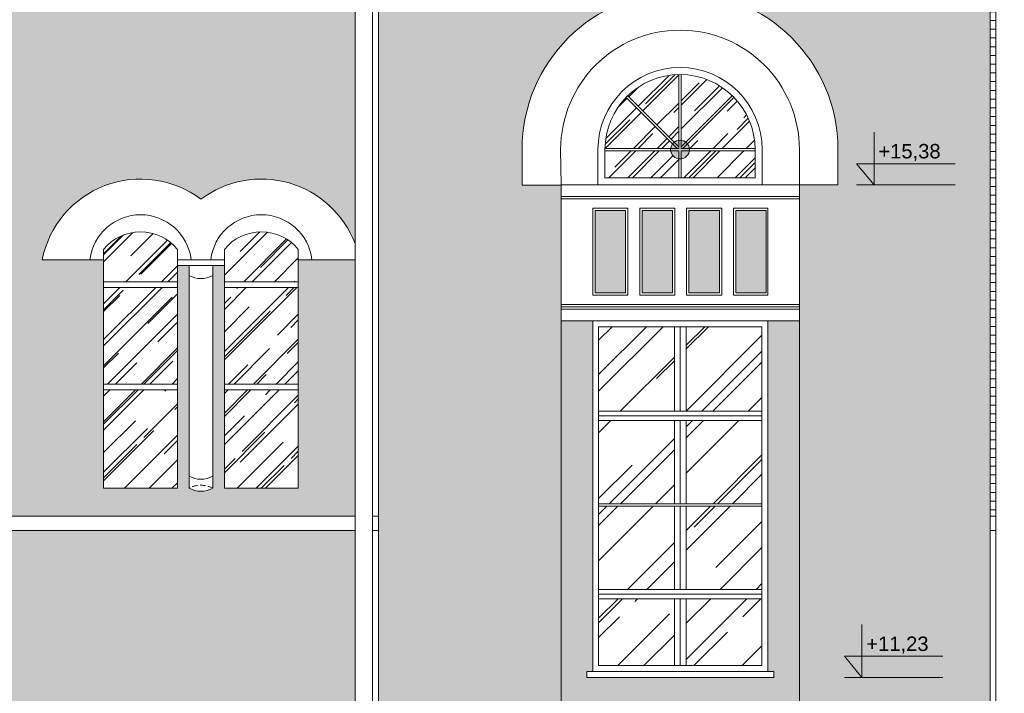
# Model space of a CAD drawing. Header units: millimetres. Extents: x -5254 to 173417, y -28809 to -6400.
# Tile 177 of 256: x 130076 to 130916, y -18603 to -18029. Entities that reach past the tile are written whole.
import ezdxf

# ---------------------------------------------------------------- set-up
doc = ezdxf.new("R2010")
doc.units = ezdxf.units.MM
doc.linetypes.add('HIDDEN', pattern=[9.525, 6.35, -3.175])
for name, color, linetype, lineweight in [('mre_cegła', 7, 'Continuous', 5), ('mre_cienka', 7, 'Continuous', 15), ('mre_cienkie', 7, 'Continuous', 9), ('mre_drewno', 7, 'Continuous', 9), ('mre_koty', 7, 'Continuous', 13), ('mre_szyby', 7, 'Continuous', 13), ('mre_ściany', 7, 'Continuous', 20)]:
    doc.layers.add(name, color=color, linetype=linetype, lineweight=lineweight)
doc.styles.add('TABELKA', font='arial.ttf')
pattern_1 = [(45, (103653.63, -20518.618), (21.552615, 57.47364), [381, -50.8, 127, -25.4]), (45, (103668.536, -20485.75), (-41.847994, 5.92697), [76.2, -8.382, 152.4, -19.05]), (45, (103647.343, -20494.372), (81.36112, 105.428207), [203.2, -35.56, 101.6, -25.4])]
pattern_2 = [(0, (103653.629, -20518.6184), (0, 7.451598), []), (90, (103653.629, -20518.618), (-11.176, 7.451598), [7.451598, -7.451598])]

# ---------------------------------------------------------------- blocks, each defined once
blk = doc.blocks.new('KOTA')
at = {"color": 0}
for p, q in [((0, 0), (0, 50)), ((-16.57, 20), (76.79, 20)), ((-16.57, 20), (0, 0))]:
    blk.add_line(p, q, dxfattribs=at)
at = {"color": 0, "style": 'TABELKA', "flags": 4}
blk.add_attdef('POZIOM', (1.41, 25), '', height=13.67, rotation=360, dxfattribs=at)

msp = doc.modelspace()

# ---------------------------------------------------------------- hatches: boundary and pattern name
at = {"layer": 'mre_cegła'}
h = msp.add_hatch(dxfattribs=at)
h.set_pattern_fill('AR-BRSTD', color=256, scale=0.11)
h.set_pattern_definition(pattern_2)
h.paths.add_polyline_path([(130361.99, -18464.55), (129199.99, -18464.55), (129199.99, -18972.05), (129606.8, -18972.05), (129591.89, -18954.05), (129606.8, -18954.05), (129606.8, -18972.05), (130361.99, -18972.05)])
h.paths.add_polyline_path([(129968.58, -18654.19), (129968.58, -18679.16), (129958.58, -18679.16), (129958.58, -18871.05), (129968.08, -18871.05), (129968.08, -18892.05), (129943.58, -18892.05), (129943.58, -18886.05), (129933.49, -18886.05), (129928.49, -18886.05), (129792.49, -18886.05), (129787.58, -18886.05), (129777.58, -18886.05), (129777.58, -18892.05), (129753.08, -18892.05), (129753.08, -18871.05), (129762.58, -18871.05), (129762.58, -18679.16), (129752.58, -18679.16), (129752.58, -18654.19, -0.343883)], flags=16)
h.paths.add_polyline_path([(129943.49, -18679.09), (129943.49, -18679.16, 0.326659), (129777.49, -18679.16), (129777.49, -18679.23, -0.32666)], flags=0)
h.paths.add_polyline_path([(129928.49, -18687.05), (129928.49, -18881.05), (129792.49, -18881.05), (129792.49, -18687.05, -0.294118)], flags=0)
h.paths.add_polyline_path([(129596.58, -18654.19), (129596.58, -18679.16), (129586.58, -18679.16), (129586.58, -18871.05), (129596.08, -18871.05), (129596.08, -18892.05), (129571.58, -18892.05), (129571.58, -18886.05), (129561.49, -18886.05), (129556.49, -18886.05), (129420.49, -18886.05), (129415.58, -18886.05), (129405.58, -18886.05), (129405.58, -18892.05), (129381.08, -18892.05), (129381.08, -18871.05), (129390.58, -18871.05), (129390.58, -18679.16), (129380.58, -18679.16), (129380.58, -18654.19, -0.343883)], flags=16)
h.paths.add_polyline_path([(129855.49, -18742.33), (129865.49, -18742.33), (129865.49, -18744.33), (129855.49, -18744.33)], flags=0)
h.paths.add_polyline_path([(129571.49, -18679.16, 0.326659), (129405.49, -18679.16), (129405.49, -18679.23, -0.32666), (129571.49, -18679.09)], flags=0)
h.paths.add_polyline_path([(129556.49, -18687.05), (129556.49, -18881.05), (129420.49, -18881.05), (129420.49, -18687.05, -0.294118)], flags=0)
h.paths.add_polyline_path([(129865.49, -18754.33), (129865.49, -18756.33), (129855.49, -18756.33), (129855.49, -18754.33)], flags=0)
h.paths.add_polyline_path([(129493.49, -18742.33), (129493.49, -18744.33), (129483.49, -18744.33), (129483.49, -18742.33)], flags=0)
h.paths.add_polyline_path([(129493.49, -18754.33), (129493.49, -18756.33), (129483.49, -18756.33), (129483.49, -18754.33)], flags=0)
h.paths.add_polyline_path([(129614.36, -18886.05), (129599.45, -18868.05), (129614.36, -18868.05)], flags=16)
h.paths.add_polyline_path([(130122.58, -18654.19, -0.343883), (130338.58, -18654.19), (130338.58, -18679.16), (130328.58, -18679.16), (130328.58, -18871.05), (130338.08, -18871.05), (130338.08, -18892.05), (130313.58, -18892.05), (130313.58, -18886.05), (130303.49, -18886.05), (130298.49, -18886.05), (130162.49, -18886.05), (130157.58, -18886.05), (130147.58, -18886.05), (130147.58, -18892.05), (130123.08, -18892.05), (130123.08, -18871.05), (130132.58, -18871.05), (130132.58, -18679.16), (130122.58, -18679.16)], flags=16)
h.paths.add_polyline_path([(130313.49, -18679.09), (130313.49, -18679.16, 0.326659), (130147.49, -18679.16), (130147.49, -18679.23, -0.32666)], flags=0)
h.paths.add_polyline_path([(130162.49, -18687.05, -0.294118), (130298.49, -18687.05), (130298.49, -18881.05), (130162.49, -18881.05)], flags=0)
h.paths.add_polyline_path([(130235.49, -18742.33), (130235.49, -18744.33), (130225.49, -18744.33), (130225.49, -18742.33)], flags=0)
h.paths.add_polyline_path([(130235.49, -18754.33), (130235.49, -18756.33), (130225.49, -18756.33), (130225.49, -18754.33)], flags=0)
h.paths.add_polyline_path([(132107.49, -18464.55), (130923.49, -18464.55), (130923.49, -18972.05), (132107.49, -18972.05)])
h.paths.add_polyline_path([(131185.08, -18654.19), (131185.08, -18679.16), (131175.08, -18679.16), (131175.08, -18871.05), (131184.58, -18871.05), (131184.58, -18892.05), (131160.08, -18892.05), (131160.08, -18886.05), (131149.99, -18886.05), (131144.99, -18886.05), (131008.99, -18886.05), (131004.08, -18886.05), (130994.08, -18886.05), (130994.08, -18892.05), (130969.58, -18892.05), (130969.58, -18871.05), (130979.08, -18871.05), (130979.08, -18679.16), (130969.08, -18679.16), (130969.08, -18654.19, -0.343883)], flags=16)
h.paths.add_polyline_path([(131159.99, -18679.09), (131159.99, -18679.16, 0.326659), (130993.99, -18679.16), (130993.99, -18679.23, -0.32666)], flags=0)
h.paths.add_polyline_path([(131144.99, -18687.05), (131144.99, -18881.05), (131008.99, -18881.05), (131008.99, -18687.05, -0.294118)], flags=0)
h.paths.add_polyline_path([(131071.99, -18742.33), (131081.99, -18742.33), (131081.99, -18744.33), (131071.99, -18744.33)], flags=0)
h.paths.add_polyline_path([(131081.99, -18754.33), (131081.99, -18756.33), (131071.99, -18756.33), (131071.99, -18754.33)], flags=0)
h.paths.add_polyline_path([(131339.08, -18654.19, -0.343883), (131555.08, -18654.19), (131555.08, -18679.16), (131545.08, -18679.16), (131545.08, -18871.05), (131554.58, -18871.05), (131554.58, -18892.05), (131530.08, -18892.05), (131530.08, -18886.05), (131519.99, -18886.05), (131514.99, -18886.05), (131378.99, -18886.05), (131374.08, -18886.05), (131364.08, -18886.05), (131364.08, -18892.05), (131339.58, -18892.05), (131339.58, -18871.05), (131349.08, -18871.05), (131349.08, -18679.16), (131339.08, -18679.16)], flags=16)
h.paths.add_polyline_path([(131529.99, -18679.09), (131529.99, -18679.16, 0.326659), (131363.99, -18679.16), (131363.99, -18679.23, -0.32666)], flags=0)
h.paths.add_polyline_path([(131378.99, -18687.05, -0.294118), (131514.99, -18687.05), (131514.99, -18881.05), (131378.99, -18881.05)], flags=0)
h.paths.add_polyline_path([(131451.99, -18742.33), (131451.99, -18744.33), (131441.99, -18744.33), (131441.99, -18742.33)], flags=0)
h.paths.add_polyline_path([(131451.99, -18754.33), (131451.99, -18756.33), (131441.99, -18756.33), (131441.99, -18754.33)], flags=0)
h.paths.add_polyline_path([(131711.08, -18654.19, -0.343883), (131927.08, -18654.19), (131927.08, -18679.16), (131917.08, -18679.16), (131917.08, -18871.05), (131926.58, -18871.05), (131926.58, -18892.05), (131902.08, -18892.05), (131902.08, -18886.05), (131891.99, -18886.05), (131886.99, -18886.05), (131750.99, -18886.05), (131746.08, -18886.05), (131736.08, -18886.05), (131736.08, -18892.05), (131711.58, -18892.05), (131711.58, -18871.05), (131721.08, -18871.05), (131721.08, -18679.16), (131711.08, -18679.16)], flags=16)
h.paths.add_polyline_path([(131901.99, -18679.09), (131901.99, -18679.16, 0.326659), (131735.99, -18679.16), (131735.99, -18679.23, -0.32666)], flags=0)
h.paths.add_polyline_path([(131750.99, -18687.05, -0.294118), (131886.99, -18687.05), (131886.99, -18881.05), (131750.99, -18881.05)], flags=0)
h.paths.add_polyline_path([(131823.99, -18742.33), (131823.99, -18744.33), (131813.99, -18744.33), (131813.99, -18742.33)], flags=0)
h.paths.add_polyline_path([(131823.99, -18754.33), (131823.99, -18756.33), (131813.99, -18756.33), (131813.99, -18754.33)], flags=0)
h.paths.add_polyline_path([(131937.17, -18865.55), (131952.08, -18865.55), (131952.08, -18883.55)], flags=16)
h.paths.add_polyline_path([(131929.61, -18951.55), (131944.52, -18951.55), (131944.52, -18969.55)], flags=16)
h.paths.add_polyline_path([(132107.49, -17983.88), (130923.49, -17983.88), (130923.49, -18452.55), (132107.49, -18452.55)])
h.paths.add_polyline_path([(131212.5, -18233.78), (131160.08, -18233.78), (131160.08, -18428.62), (131097.08, -18428.62), (131097.08, -18238.78), (131087.08, -18238.78), (131087.08, -18428.62, -0.256629), (131067.08, -18428.62), (131067.08, -18238.78), (131057.08, -18238.78), (131057.08, -18428.62), (130994.08, -18428.62), (130994.08, -18233.78), (130941.67, -18233.78, -0.552546), (131077.08, -18182.22, -0.552546)], flags=16)
h.paths.add_polyline_path([(131447.08, -18182.22, -0.552546), (131582.5, -18233.78), (131530.08, -18233.78), (131530.08, -18428.62), (131467.08, -18428.62), (131467.08, -18238.78), (131457.08, -18238.78), (131457.08, -18428.62, -0.256629), (131437.08, -18428.62), (131437.08, -18238.78), (131427.08, -18238.78), (131427.08, -18428.62), (131364.08, -18428.62), (131364.08, -18233.78), (131311.67, -18233.78, -0.552546)], flags=16)
h.paths.add_polyline_path([(131819.08, -18182.22, -0.552546), (131954.5, -18233.78), (131902.08, -18233.78), (131902.08, -18428.62), (131839.08, -18428.62), (131839.08, -18238.78), (131829.08, -18238.78), (131829.08, -18428.62, -0.256629), (131809.08, -18428.62), (131809.08, -18238.78), (131799.08, -18238.78), (131799.08, -18428.62), (131736.08, -18428.62), (131736.08, -18233.78), (131683.67, -18233.78, -0.552546)], flags=16)
h.paths.add_polyline_path([(131919.54, -18410.62), (131934.44, -18410.62), (131934.44, -18428.62)], flags=16)
h.paths.add_polyline_path([(130361.99, -17983.88), (129199.99, -17983.88), (129199.99, -18452.55), (130361.99, -18452.55), (130361.99, -18233.78), (130313.58, -18233.78), (130313.58, -18428.62), (130250.58, -18428.62), (130250.58, -18238.78), (130240.58, -18238.78), (130240.58, -18428.62, -0.256629), (130220.58, -18428.62), (130220.58, -18238.78), (130210.58, -18238.78), (130210.58, -18428.62), (130147.58, -18428.62), (130147.58, -18233.78), (130095.17, -18233.78, -0.552546), (130230.58, -18182.22, -0.498751), (130361.99, -18219.94)])
h.paths.add_polyline_path([(129996, -18233.78), (129943.58, -18233.78), (129943.58, -18428.62), (129880.58, -18428.62), (129880.58, -18238.78), (129870.58, -18238.78), (129870.58, -18428.62, -0.256629), (129850.58, -18428.62), (129850.58, -18238.78), (129840.58, -18238.78), (129840.58, -18428.62), (129777.58, -18428.62), (129777.58, -18233.78), (129725.17, -18233.78, -0.552546), (129860.58, -18182.22, -0.552546)], flags=16)
h.paths.add_polyline_path([(129624, -18233.78), (129571.58, -18233.78), (129571.58, -18428.62), (129508.58, -18428.62), (129508.58, -18238.78), (129498.58, -18238.78), (129498.58, -18428.62, -0.256629), (129478.58, -18428.62), (129478.58, -18238.78), (129468.58, -18238.78), (129468.58, -18428.62), (129405.58, -18428.62), (129405.58, -18233.78), (129353.17, -18233.78, -0.552546), (129488.58, -18182.22, -0.552546)], flags=16)
h.paths.add_polyline_path([(129603.94, -18410.62), (129603.94, -18428.62), (129589.04, -18410.62)], flags=16)
h.paths.add_polyline_path([(131614.3, -18436.18), (131679.52, -18436.18), (131679.52, -18414), (131614.3, -18414)], flags=24)
h.paths.add_polyline_path([(131934.49, -18412.25), (131999.7, -18412.25), (131999.7, -18390.07), (131934.49, -18390.07)], flags=24)
h.paths.add_polyline_path([(129283.8, -18436.18), (129349.02, -18436.18), (129349.02, -18414), (129283.8, -18414)], flags=24)
h.paths.add_polyline_path([(129603.99, -18412.25), (129669.2, -18412.25), (129669.2, -18390.07), (129603.99, -18390.07)], flags=24)
h = msp.add_hatch(dxfattribs=at)
h.set_pattern_fill('AR-BRSTD', color=256, scale=0.11)
h.set_pattern_definition(pattern_2)
h.paths.add_polyline_path([(130592.71, -18191.88), (130566.71, -18191.88), (130566.71, -18261.88), (130592.71, -18261.88)], flags=17)
h.paths.add_polyline_path([(130632.71, -18191.88), (130606.71, -18191.88), (130606.71, -18261.88), (130632.71, -18261.88)], flags=17)
h.paths.add_polyline_path([(130672.71, -18191.88), (130646.71, -18191.88), (130646.71, -18261.88), (130672.71, -18261.88)], flags=17)
h.paths.add_polyline_path([(130712.71, -18191.88), (130686.71, -18191.88), (130686.71, -18261.88), (130712.71, -18261.88)], flags=17)
h.paths.add_polyline_path([(130903.49, -17983.88), (130381.99, -17983.88), (130381.99, -18972.05), (130537.71, -18972.05), (130537.71, -18899.88), (130537.71, -18170.32), (130504.4, -18170.32), (130504.4, -18139.88, -1), (130773.84, -18139.88), (130773.84, -18169.88), (130740.99, -18169.88), (130740.99, -18899.88), (130740.99, -18972.05), (130903.49, -18972.05)])
h.paths.add_polyline_path([(130740.99, -18285.88), (130713.99, -18285.88), (130713.99, -18584.88), (130718.99, -18584.88), (130718.99, -18589.88), (130559.71, -18589.88), (130559.71, -18584.88), (130564.71, -18584.88), (130564.71, -18285.88), (130537.71, -18285.88), (130537.71, -18793, -0.099439), (130623.67, -18768.78), (130621.99, -18746.87, -0.038256), (130659.99, -18746.87), (130658.32, -18768.78, -0.095348), (130740.99, -18791.36)], flags=17)
h.paths.add_polyline_path([(130903.49, -19009.82), (130740.99, -19009.82), (130740.99, -19040.82), (130903.49, -19040.82)])
h.paths.add_polyline_path([(130903.49, -19071.82), (130740.99, -19071.82), (130740.99, -19102.82), (130903.49, -19102.82)])
h.paths.add_polyline_path([(130903.49, -19133.82), (130740.99, -19133.82), (130740.99, -19164.82), (130903.49, -19164.82)])
h.paths.add_polyline_path([(130903.49, -19195.82), (130740.99, -19195.82), (130740.99, -19226.82), (130903.49, -19226.82)])
h.paths.add_polyline_path([(130903.49, -19257.82), (130740.99, -19257.82), (130740.99, -19288.82), (130903.49, -19288.82)])
h.paths.add_polyline_path([(130903.49, -19319.82), (130740.99, -19319.82), (130740.99, -19350.82), (130903.49, -19350.82)])
h.paths.add_polyline_path([(130537.71, -19319.82), (130381.99, -19319.82), (130381.99, -19350.82), (130537.71, -19350.82)])
h.paths.add_polyline_path([(130537.71, -19257.82), (130381.99, -19257.82), (130381.99, -19288.82), (130537.71, -19288.82)])
h.paths.add_polyline_path([(130537.71, -19195.82), (130381.99, -19195.82), (130381.99, -19226.82), (130537.71, -19226.82)])
h.paths.add_polyline_path([(130537.71, -19133.82), (130381.99, -19133.82), (130381.99, -19164.82), (130537.71, -19164.82)])
h.paths.add_polyline_path([(130537.71, -19071.82), (130381.99, -19071.82), (130381.99, -19102.82), (130537.71, -19102.82)])
h.paths.add_polyline_path([(130537.71, -19009.82), (130381.99, -19009.82), (130381.99, -19040.82), (130537.71, -19040.82)])
at = {"layer": 'mre_cienka'}
h = msp.add_hatch(dxfattribs=at)
h.set_pattern_fill('AR-BRSTD', color=256, scale=0.11)
h.set_pattern_definition(pattern_2)
h.paths.add_polyline_path([(130908.49, -17983.88), (130903.49, -17983.88), (130903.49, -18452.55), (130908.49, -18452.55)])
at = {"layer": 'mre_drewno'}
h = msp.add_hatch(color=256, dxfattribs=at)
h.dxf.hatch_style = 1
h.paths.add_polyline_path([(130647.12, -18139.88), (130631.12, -18139.88, 1)])
h.paths.add_polyline_path([(130631.12, -18139.88), (130647.12, -18139.88, 1)])
at = {"layer": 'mre_szyby'}
h = msp.add_hatch(dxfattribs=at)
h.set_pattern_fill('AR-RROOF', color=256, angle=45)
h.set_pattern_definition(pattern_1)
h.paths.add_polyline_path([(130683.66, -18093.92, 0.190787), (130640.12, -18075.89), (130640.12, -18131.94, -0.134472), (130644.02, -18133.56)])
h.paths.add_polyline_path([(130638.12, -18075.89, 0.190787), (130594.58, -18093.92), (130634.21, -18133.56, -0.134472), (130638.12, -18131.94)])
h.paths.add_polyline_path([(130593.17, -18095.34, 0.190818), (130575.13, -18138.88), (130631.18, -18138.88, -0.134503), (130632.8, -18134.97)])
h.paths.add_polyline_path([(130631.18, -18140.88), (130575.12, -18140.88), (130575.12, -18163.88), (130638.12, -18163.88), (130638.12, -18147.82, -0.342564)])
h.paths.add_polyline_path([(130703.12, -18140.88), (130647.06, -18140.88, -0.342564), (130640.12, -18147.82), (130640.12, -18163.88), (130703.12, -18163.88)])
h.paths.add_polyline_path([(130685.07, -18095.34), (130645.44, -18134.97, -0.134503), (130647.06, -18138.88), (130703.11, -18138.88, 0.190818)])
h = msp.add_hatch(dxfattribs=at)
h.set_pattern_fill('AR-RROOF', color=256, angle=45)
h.set_pattern_definition(pattern_1)
h.paths.add_polyline_path([(129468.58, -18224.98, 0.47619), (129405.58, -18224.98), (129405.58, -18252.5), (129468.58, -18252.5)])
h.paths.add_polyline_path([(129468.58, -18257.5), (129405.58, -18257.5), (129405.58, -18339.79), (129468.58, -18339.79)])
h.paths.add_polyline_path([(129468.58, -18344.79), (129405.58, -18344.79), (129405.58, -18428.62), (129468.58, -18428.62)])
h.paths.add_polyline_path([(129571.58, -18344.79), (129508.58, -18344.79), (129508.58, -18428.62), (129571.58, -18428.62)])
h.paths.add_polyline_path([(129571.58, -18257.5), (129508.58, -18257.5), (129508.58, -18339.79), (129571.58, -18339.79)])
h.paths.add_polyline_path([(129571.58, -18224.98, 0.47619), (129508.58, -18224.98), (129508.58, -18252.5), (129571.58, -18252.5)])
h.paths.add_polyline_path([(129840.58, -18224.98, 0.47619), (129777.58, -18224.98), (129777.58, -18252.5), (129840.58, -18252.5)])
h.paths.add_polyline_path([(129840.58, -18257.5), (129777.58, -18257.5), (129777.58, -18339.79), (129840.58, -18339.79)])
h.paths.add_polyline_path([(129840.58, -18344.79), (129777.58, -18344.79), (129777.58, -18428.62), (129840.58, -18428.62)])
h.paths.add_polyline_path([(129943.58, -18344.79), (129880.58, -18344.79), (129880.58, -18428.62), (129943.58, -18428.62)])
h.paths.add_polyline_path([(129943.58, -18257.5), (129880.58, -18257.5), (129880.58, -18339.79), (129943.58, -18339.79)])
h.paths.add_polyline_path([(129880.58, -18224.98), (129880.58, -18252.5), (129943.58, -18252.5), (129943.58, -18224.98, 0.47619)])
h.paths.add_polyline_path([(130313.58, -18224.98, 0.47619), (130250.58, -18224.98), (130250.58, -18252.5), (130313.58, -18252.5)])
h.paths.add_polyline_path([(130210.58, -18224.98, 0.47619), (130147.58, -18224.98), (130147.58, -18252.5), (130210.58, -18252.5)])
h.paths.add_polyline_path([(130210.58, -18257.5), (130147.58, -18257.5), (130147.58, -18339.79), (130210.58, -18339.79)])
h.paths.add_polyline_path([(130313.58, -18257.5), (130250.58, -18257.5), (130250.58, -18339.79), (130313.58, -18339.79)])
h.paths.add_polyline_path([(130210.58, -18344.79), (130147.58, -18344.79), (130147.58, -18428.62), (130210.58, -18428.62)])
h.paths.add_polyline_path([(130313.58, -18344.79), (130250.58, -18344.79), (130250.58, -18428.62), (130313.58, -18428.62)])
h.paths.add_polyline_path([(129556.49, -18687.05, 0.133862), (129493.49, -18667.15), (129493.49, -18742.33), (129556.49, -18742.33)])
h.paths.add_polyline_path([(129483.49, -18667.15, 0.133862), (129420.49, -18687.05), (129420.49, -18742.33), (129483.49, -18742.33)])
h.paths.add_polyline_path([(129483.49, -18756.33), (129420.49, -18756.33), (129420.49, -18810.61), (129483.49, -18810.61)])
h.paths.add_polyline_path([(129483.49, -18829.63), (129483.49, -18815.61), (129420.49, -18815.61), (129420.49, -18881.05), (129483.49, -18881.05)])
h.paths.add_polyline_path([(129556.49, -18815.61), (129493.49, -18815.61), (129493.49, -18829.63), (129493.49, -18881.05), (129556.49, -18881.05)])
h.paths.add_polyline_path([(129556.49, -18756.33), (129493.49, -18756.33), (129493.49, -18810.61), (129556.49, -18810.61)])
h.paths.add_polyline_path([(129928.49, -18687.05, 0.133862), (129865.49, -18667.15), (129865.49, -18742.33), (129928.49, -18742.33)])
h.paths.add_polyline_path([(129855.49, -18667.15, 0.133862), (129792.49, -18687.05), (129792.49, -18742.33), (129855.49, -18742.33)])
h.paths.add_polyline_path([(129855.49, -18756.33), (129792.49, -18756.33), (129792.49, -18810.61), (129855.49, -18810.61)])
h.paths.add_polyline_path([(129928.49, -18756.33), (129865.49, -18756.33), (129865.49, -18810.61), (129928.49, -18810.61)])
h.paths.add_polyline_path([(129855.49, -18829.63), (129855.49, -18815.61), (129792.49, -18815.61), (129792.49, -18881.05), (129855.49, -18881.05)])
h.paths.add_polyline_path([(129928.49, -18815.61), (129865.49, -18815.61), (129865.49, -18829.63), (129865.49, -18881.05), (129928.49, -18881.05)])
h.paths.add_polyline_path([(130225.49, -18667.15, 0.133862), (130162.49, -18687.05), (130162.49, -18742.33), (130225.49, -18742.33)])
h.paths.add_polyline_path([(130298.49, -18687.05, 0.133862), (130235.49, -18667.15), (130235.49, -18742.33), (130298.49, -18742.33)])
h.paths.add_polyline_path([(130225.49, -18756.33), (130162.49, -18756.33), (130162.49, -18810.61), (130225.49, -18810.61)])
h.paths.add_polyline_path([(130298.49, -18756.33), (130235.49, -18756.33), (130235.49, -18810.61), (130298.49, -18810.61)])
h.paths.add_polyline_path([(130225.49, -18829.63), (130225.49, -18815.61), (130162.49, -18815.61), (130162.49, -18881.05), (130225.49, -18881.05)])
h.paths.add_polyline_path([(130298.49, -18815.61), (130235.49, -18815.61), (130235.49, -18829.63), (130235.49, -18881.05), (130298.49, -18881.05)])
h.paths.add_polyline_path([(129483.49, -19085.15, 0.133862), (129420.49, -19105.05), (129420.49, -19160.33), (129483.49, -19160.33)])
h.paths.add_polyline_path([(129556.49, -19105.05, 0.133862), (129493.49, -19085.15), (129493.49, -19160.33), (129556.49, -19160.33)])
h.paths.add_polyline_path([(129483.49, -19174.33), (129420.49, -19174.33), (129420.49, -19228.61), (129483.49, -19228.61)])
h.paths.add_polyline_path([(129556.49, -19174.33), (129493.49, -19174.33), (129493.49, -19228.61), (129556.49, -19228.61)])
h.paths.add_polyline_path([(129483.49, -19247.63), (129483.49, -19233.61), (129420.49, -19233.61), (129420.49, -19299.05), (129483.49, -19299.05)])
h.paths.add_polyline_path([(129556.49, -19233.61), (129493.49, -19233.61), (129493.49, -19247.63), (129493.49, -19299.05), (129556.49, -19299.05)])
h.paths.add_polyline_path([(129855.49, -19085.15, 0.133862), (129792.49, -19105.05), (129792.49, -19160.33), (129855.49, -19160.33)])
h.paths.add_polyline_path([(129928.49, -19105.05, 0.133862), (129865.49, -19085.15), (129865.49, -19160.33), (129928.49, -19160.33)])
h.paths.add_polyline_path([(129855.49, -19174.33), (129792.49, -19174.33), (129792.49, -19228.61), (129855.49, -19228.61)])
h.paths.add_polyline_path([(129928.49, -19174.33), (129865.49, -19174.33), (129865.49, -19228.61), (129928.49, -19228.61)])
h.paths.add_polyline_path([(129855.49, -19247.63), (129855.49, -19233.61), (129792.49, -19233.61), (129792.49, -19299.05), (129855.49, -19299.05)])
h.paths.add_polyline_path([(129928.49, -19233.61), (129865.49, -19233.61), (129865.49, -19247.63), (129865.49, -19299.05), (129928.49, -19299.05)])
h.paths.add_polyline_path([(130225.49, -19085.15, 0.133862), (130162.49, -19105.05), (130162.49, -19160.33), (130225.49, -19160.33)])
h.paths.add_polyline_path([(130298.49, -19105.05, 0.133862), (130235.49, -19085.15), (130235.49, -19160.33), (130298.49, -19160.33)])
h.paths.add_polyline_path([(130225.49, -19174.33), (130162.49, -19174.33), (130162.49, -19228.61), (130225.49, -19228.61)])
h.paths.add_polyline_path([(130298.49, -19174.33), (130235.49, -19174.33), (130235.49, -19228.61), (130298.49, -19228.61)])
h.paths.add_polyline_path([(130225.49, -19247.63), (130225.49, -19233.61), (130162.49, -19233.61), (130162.49, -19299.05), (130225.49, -19299.05)])
h.paths.add_polyline_path([(130298.49, -19233.61), (130235.49, -19233.61), (130235.49, -19247.63), (130235.49, -19299.05), (130298.49, -19299.05)])
h.paths.add_polyline_path([(129483.49, -19504.18, 0.153939), (129430.49, -19524.05), (129430.49, -19579.33), (129483.49, -19579.33)])
h.paths.add_polyline_path([(129546.49, -19524.05, 0.153939), (129493.49, -19504.18), (129493.49, -19579.33), (129546.49, -19579.33)])
h.paths.add_polyline_path([(129483.49, -19593.33), (129430.49, -19593.33), (129430.49, -19647.61), (129483.49, -19647.61)])
h.paths.add_polyline_path([(129546.49, -19593.33), (129493.49, -19593.33), (129493.49, -19647.61), (129546.49, -19647.61)])
h.paths.add_polyline_path([(129483.49, -19666.63), (129483.49, -19652.61), (129430.49, -19652.61), (129430.49, -19718.05), (129483.49, -19718.05)])
h.paths.add_polyline_path([(129546.49, -19652.61), (129493.49, -19652.61), (129493.49, -19666.63), (129493.49, -19718.05), (129546.49, -19718.05)])
h.paths.add_polyline_path([(129855.49, -19504.18, 0.153939), (129802.49, -19524.05), (129802.49, -19579.33), (129855.49, -19579.33)])
h.paths.add_polyline_path([(129918.49, -19524.05, 0.153939), (129865.49, -19504.18), (129865.49, -19579.33), (129918.49, -19579.33)])
h.paths.add_polyline_path([(129855.49, -19593.33), (129802.49, -19593.33), (129802.49, -19647.61), (129855.49, -19647.61)])
h.paths.add_polyline_path([(129918.49, -19593.33), (129865.49, -19593.33), (129865.49, -19647.61), (129918.49, -19647.61)])
h.paths.add_polyline_path([(129855.49, -19666.63), (129855.49, -19652.61), (129802.49, -19652.61), (129802.49, -19718.05), (129855.49, -19718.05)])
h.paths.add_polyline_path([(129918.49, -19652.61), (129865.49, -19652.61), (129865.49, -19666.63), (129865.49, -19718.05), (129918.49, -19718.05)])
h.paths.add_polyline_path([(130225.49, -19504.18, 0.153939), (130172.49, -19524.05), (130172.49, -19579.33), (130225.49, -19579.33)])
h.paths.add_polyline_path([(130288.49, -19524.05, 0.153939), (130235.49, -19504.18), (130235.49, -19579.33), (130288.49, -19579.33)])
h.paths.add_polyline_path([(130225.49, -19593.33), (130172.49, -19593.33), (130172.49, -19647.61), (130225.49, -19647.61)])
h.paths.add_polyline_path([(130288.49, -19593.33), (130235.49, -19593.33), (130235.49, -19647.61), (130288.49, -19647.61)])
h.paths.add_polyline_path([(130225.49, -19666.63), (130225.49, -19652.61), (130172.49, -19652.61), (130172.49, -19718.05), (130225.49, -19718.05)])
h.paths.add_polyline_path([(130288.49, -19652.61), (130235.49, -19652.61), (130235.49, -19666.63), (130235.49, -19718.05), (130288.49, -19718.05)])
h.paths.add_polyline_path([(131134.99, -19652.61), (131081.99, -19652.61), (131081.99, -19666.63), (131081.99, -19718.05), (131134.99, -19718.05)])
h.paths.add_polyline_path([(131071.99, -19666.63), (131071.99, -19652.61), (131018.99, -19652.61), (131018.99, -19718.05), (131071.99, -19718.05)])
h.paths.add_polyline_path([(131071.99, -19593.33), (131018.99, -19593.33), (131018.99, -19647.61), (131071.99, -19647.61)])
h.paths.add_polyline_path([(131134.99, -19593.33), (131081.99, -19593.33), (131081.99, -19647.61), (131134.99, -19647.61)])
h.paths.add_polyline_path([(131134.99, -19524.05, 0.153939), (131081.99, -19504.18), (131081.99, -19579.33), (131134.99, -19579.33)])
h.paths.add_polyline_path([(131071.99, -19504.18, 0.153939), (131018.99, -19524.05), (131018.99, -19579.33), (131071.99, -19579.33)])
h = msp.add_hatch(dxfattribs=at)
h.set_pattern_fill('AR-RROOF', color=256, scale=2.2, angle=45)
h.set_pattern_definition([(45, (90073.01, -28927.11), (47.41575, 126.442006), [838.2, -111.76, 279.4, -55.88]), (45, (90105.81, -28854.8), (-92.06559, 13.03933), [167.64, -18.4404, 335.28, -41.91]), (45, (90059.18, -28873.766), (178.994465, 231.942055), [447.04, -78.232, 223.52, -55.88])])
h.paths.add_polyline_path([(130634.35, -18579.88), (130634.35, -18522.88), (130569.71, -18522.88), (130569.71, -18579.88)])
h.paths.add_polyline_path([(130708.99, -18522.88), (130644.35, -18522.88), (130644.35, -18579.88), (130708.99, -18579.88)])
h.paths.add_polyline_path([(130708.99, -18514.88), (130708.99, -18443.88), (130644.35, -18443.88), (130644.35, -18514.88)])
h.paths.add_polyline_path([(130634.35, -18443.88), (130569.71, -18443.88), (130569.71, -18514.88), (130634.35, -18514.88)])
h.paths.add_polyline_path([(130634.35, -18370.88), (130569.71, -18370.88), (130569.71, -18441.88), (130634.35, -18441.88)])
h.paths.add_polyline_path([(130708.99, -18370.88), (130644.35, -18370.88), (130644.35, -18441.88), (130708.99, -18441.88)])
h.paths.add_polyline_path([(130634.35, -18290.88), (130569.71, -18290.88), (130569.71, -18362.88), (130634.35, -18362.88)])
h.paths.add_polyline_path([(130644.35, -18362.88), (130708.99, -18362.88), (130708.99, -18290.88), (130644.35, -18290.88)])

# ---------------------------------------------------------------- linework, layer by layer
at = {"layer": 'mre_cienka'}
for points in [[(130361.99, -19786.31), (130361.99, -17983.88)], [(130376.99, -18879.88), (130376.99, -17983.88)], [(130908.49, -18879.88), (130908.49, -17983.88)]]:
    msp.add_lwpolyline(points, dxfattribs=at)
at = {"layer": 'mre_cienkie'}
for p, q in [((130504.4, -18139.88), (130504.4, -18170.32)), ((130537.31, -18139.88), (130537.71, -18169.88)), ((130740.93, -18139.88), (130740.99, -18169.88)), ((130773.84, -18169.88), (130773.84, -18139.88)), ((130504.4, -18170.32), (130537.71, -18170.32)), ((130537.71, -18169.88), (130740.99, -18169.88)), ((130740.99, -18169.88), (130773.84, -18169.88)), ((130789.65, -18169.88), (130873.67, -18169.88)), ((130537.71, -18179.88), (130740.99, -18179.88)), ((130537.71, -18181.88), (130740.99, -18181.88)), ((130564.71, -18263.88), (130564.71, -18189.88)), ((130564.71, -18189.88), (130594.71, -18189.88)), ((130566.71, -18261.88), (130566.71, -18191.88)), ((130566.71, -18191.88), (130592.71, -18191.88)), ((130592.71, -18261.88), (130592.71, -18191.88)), ((130594.71, -18263.88), (130594.71, -18189.88)), ((130604.71, -18263.88), (130604.71, -18189.88)), ((130604.71, -18189.88), (130634.71, -18189.88)), ((130606.71, -18261.88), (130606.71, -18191.88)), ((130606.71, -18191.88), (130632.71, -18191.88)), ((130632.71, -18261.88), (130632.71, -18191.88)), ((130634.71, -18263.88), (130634.71, -18189.88)), ((130644.71, -18263.88), (130644.71, -18189.88)), ((130644.71, -18189.88), (130674.71, -18189.88)), ((130646.71, -18261.88), (130646.71, -18191.88)), ((130646.71, -18191.88), (130672.71, -18191.88)), ((130672.71, -18261.88), (130672.71, -18191.88)), ((130674.71, -18263.88), (130674.71, -18189.88)), ((130684.71, -18263.88), (130684.71, -18189.88)), ((130684.71, -18189.88), (130713.99, -18189.88)), ((130686.71, -18261.88), (130686.71, -18191.88)), ((130686.71, -18191.88), (130712.71, -18191.88)), ((130712.71, -18261.88), (130712.71, -18191.88)), ((130713.99, -18263.88), (130713.99, -18189.88)), ((130566.71, -18261.88), (130592.71, -18261.88)), ((130606.71, -18261.88), (130632.71, -18261.88)), ((130646.71, -18261.88), (130672.71, -18261.88)), ((130686.71, -18261.88), (130712.71, -18261.88)), ((130564.71, -18263.88), (130594.71, -18263.88)), ((130604.71, -18263.88), (130634.71, -18263.88)), ((130644.71, -18263.88), (130674.71, -18263.88)), ((130684.71, -18263.88), (130713.99, -18263.88)), ((130537.71, -18271.88), (130740.99, -18271.88)), ((130537.71, -18273.88), (130740.99, -18273.88)), ((130537.71, -18275.88), (130740.99, -18275.88)), ((130537.71, -18285.88), (130740.99, -18285.88)), ((130559.71, -18584.88), (130564.71, -18584.88)), ((130559.71, -18584.88), (130559.71, -18589.88)), ((130718.99, -18589.88), (130559.71, -18589.88)), ((130713.99, -18584.88), (130718.99, -18584.88)), ((130718.99, -18584.88), (130718.99, -18589.88)), ((130779.36, -18589.88), (130863.38, -18589.88))]:
    msp.add_line(p, q, dxfattribs=at)
for points in [[(130147.58, -18233.78), (130095.17, -18233.78)], [(130210.58, -18233.78), (130250.58, -18233.78)], [(130313.58, -18233.78), (130361.99, -18233.78)], [(130210.58, -18238.78), (130250.58, -18238.78)], [(130220.58, -18428.62), (130220.58, -18238.78)], [(130240.58, -18428.62), (130240.58, -18238.78)], [(130361.99, -18452.55), (129199.99, -18452.55)], [(130381.99, -18452.55), (130376.99, -18452.55)], [(130908.49, -18452.55), (130903.49, -18452.55)], [(130361.99, -18464.55), (129199.99, -18464.55)], [(130381.99, -18464.55), (130376.99, -18464.55)], [(130908.49, -18464.55), (130903.49, -18464.55)]]:
    msp.add_lwpolyline(points, dxfattribs=at)
for centre, radius, start, end in [((130639.12, -18139.88), 134.72, 0, 180), ((130639.12, -18139.88), 101.81, 0, 180), ((130179.08, -18250.56), 85.57, 53.00027, 168.69094), ((130282.08, -18250.56), 85.57, 20.96861, 126.99973), ((130179.08, -18238.88), 43.45, 6.74989, 173.25011), ((130282.08, -18238.88), 43.45, 6.74989, 173.25011), ((130230.58, -18229.06), 20.77, 241.21372, 298.78628), ((130230.58, -18400.13), 20.77, 241.21372, 298.78628), ((130230.58, -18410.42), 20.77, 241.21372, 298.78628)]:
    msp.add_arc(centre, radius, start, end, dxfattribs=at)
at = {"layer": 'mre_cienkie', "linetype": 'HIDDEN', "ltscale": 0.7}
msp.add_arc((130230.58, -18446.82), 20.77, 61.21372, 118.78628, dxfattribs=at)
at = {"layer": 'mre_drewno'}
for p, q in [((130638.12, -18075.88), (130638.12, -18138.88)), ((130640.12, -18075.88), (130640.12, -18138.88)), ((130593.17, -18095.34), (130636.71, -18138.88)), ((130594.58, -18093.92), (130638.12, -18137.47)), ((130683.66, -18093.92), (130640.12, -18137.47)), ((130685.07, -18095.34), (130641.53, -18138.88)), ((130569.12, -18169.88), (130569.12, -18139.88)), ((130638.12, -18138.88), (130575.12, -18138.88)), ((130575.12, -18163.88), (130575.12, -18139.88)), ((130638.12, -18140.88), (130575.12, -18140.88)), ((130638.12, -18140.88), (130638.12, -18163.88)), ((130703.12, -18138.88), (130640.12, -18138.88)), ((130703.12, -18140.88), (130640.12, -18140.88)), ((130640.12, -18140.88), (130640.12, -18163.88)), ((130703.12, -18163.88), (130703.12, -18139.88)), ((130709.12, -18169.88), (130709.12, -18139.88)), ((130575.12, -18163.88), (130575.12, -18149.88)), ((130709.12, -18169.88), (130569.12, -18169.88)), ((130703.12, -18163.88), (130575.12, -18163.88)), ((130564.71, -18584.88), (130564.71, -18285.88)), ((130564.71, -18285.88), (130713.99, -18285.88)), ((130713.99, -18285.88), (130713.99, -18584.88)), ((130569.71, -18579.88), (130569.71, -18290.88)), ((130569.71, -18290.88), (130708.99, -18290.88)), ((130634.35, -18290.88), (130634.35, -18362.88)), ((130639.35, -18290.88), (130639.35, -18362.88)), ((130644.35, -18290.88), (130644.35, -18362.88)), ((130708.99, -18290.88), (130708.99, -18579.88)), ((130569.71, -18362.88), (130708.99, -18362.88)), ((130569.71, -18366.88), (130708.99, -18366.88)), ((130569.71, -18370.88), (130708.99, -18370.88)), ((130634.35, -18370.88), (130634.35, -18441.88)), ((130639.35, -18370.88), (130639.35, -18441.88)), ((130644.35, -18370.88), (130644.35, -18441.88)), ((130569.71, -18441.88), (130708.99, -18441.88)), ((130569.71, -18443.88), (130708.99, -18443.88)), ((130634.35, -18443.88), (130634.35, -18514.88)), ((130639.35, -18443.88), (130639.35, -18514.88)), ((130644.35, -18443.88), (130644.35, -18514.88)), ((130569.71, -18514.88), (130708.99, -18514.88)), ((130569.71, -18518.88), (130708.99, -18518.88)), ((130569.71, -18522.88), (130708.99, -18522.88)), ((130634.35, -18522.88), (130634.35, -18579.88)), ((130639.35, -18522.88), (130639.35, -18579.88)), ((130644.35, -18522.88), (130644.35, -18579.88)), ((130569.71, -18579.88), (130708.99, -18579.88)), ((130564.71, -18584.88), (130713.99, -18584.88))]:
    msp.add_line(p, q, dxfattribs=at)
for points in [[(130147.58, -18428.62), (130147.58, -18224.98)], [(130210.58, -18428.62), (130210.58, -18224.98)], [(130250.58, -18428.62), (130250.58, -18224.98)], [(130313.58, -18428.62), (130313.58, -18224.98)], [(130147.58, -18252.5), (130210.58, -18252.5)], [(130250.58, -18252.5), (130313.58, -18252.5)], [(130147.58, -18257.5), (130210.58, -18257.5)], [(130250.58, -18257.5), (130313.58, -18257.5)], [(130147.58, -18339.79), (130210.58, -18339.79)], [(130147.58, -18344.79), (130210.58, -18344.79)], [(130250.58, -18339.79), (130313.58, -18339.79)], [(130250.58, -18344.79), (130313.58, -18344.79)], [(130147.58, -18428.62), (130210.58, -18428.62)], [(130250.58, -18428.62), (130313.58, -18428.62)]]:
    msp.add_lwpolyline(points, dxfattribs=at)
msp.add_circle((130639.12, -18139.88), 8, dxfattribs=at)
for centre, radius, start, end in [((130639.12, -18139.88), 70, 0, 180), ((130639.12, -18139.88), 64, 0, 180), ((130179.08, -18250.56), 40.57, 39.07331, 140.92669), ((130282.08, -18250.56), 40.57, 39.07331, 140.92669)]:
    msp.add_arc(centre, radius, start, end, dxfattribs=at)
at = {"layer": 'mre_ściany'}
for p, q in [((130537.71, -18899.88), (130537.71, -18169.88)), ((130740.99, -18899.88), (130740.99, -18169.88))]:
    msp.add_line(p, q, dxfattribs=at)
for points in [[(130381.99, -19375.52), (130381.99, -17983.88)], [(130903.49, -19375.53), (130903.49, -17983.88)]]:
    msp.add_lwpolyline(points, dxfattribs=at)

# ---------------------------------------------------------------- block references
at = {"layer": 'mre_koty'}
ref = msp.add_blockref('KOTA', (130804.56, -18169.88), dxfattribs=dict(at, xscale=0.8999999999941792, yscale=0.8999999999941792, zscale=0.6))
ref.add_attrib('POZIOM', '+15,38', (130808.3, -18147.38), dxfattribs={"layer": '0', "height": 12.303, "style": 'TABELKA', "flags": 4})
ref = msp.add_blockref('KOTA', (130794.27, -18589.88), dxfattribs=dict(at, xscale=0.8999999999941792, yscale=0.8999999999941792, zscale=0.6))
ref.add_attrib('POZIOM', '+11,23', (130798.01, -18567.38), dxfattribs={"layer": '0', "height": 12.303, "style": 'TABELKA', "flags": 4})

doc.saveas('drawing.dxf')
